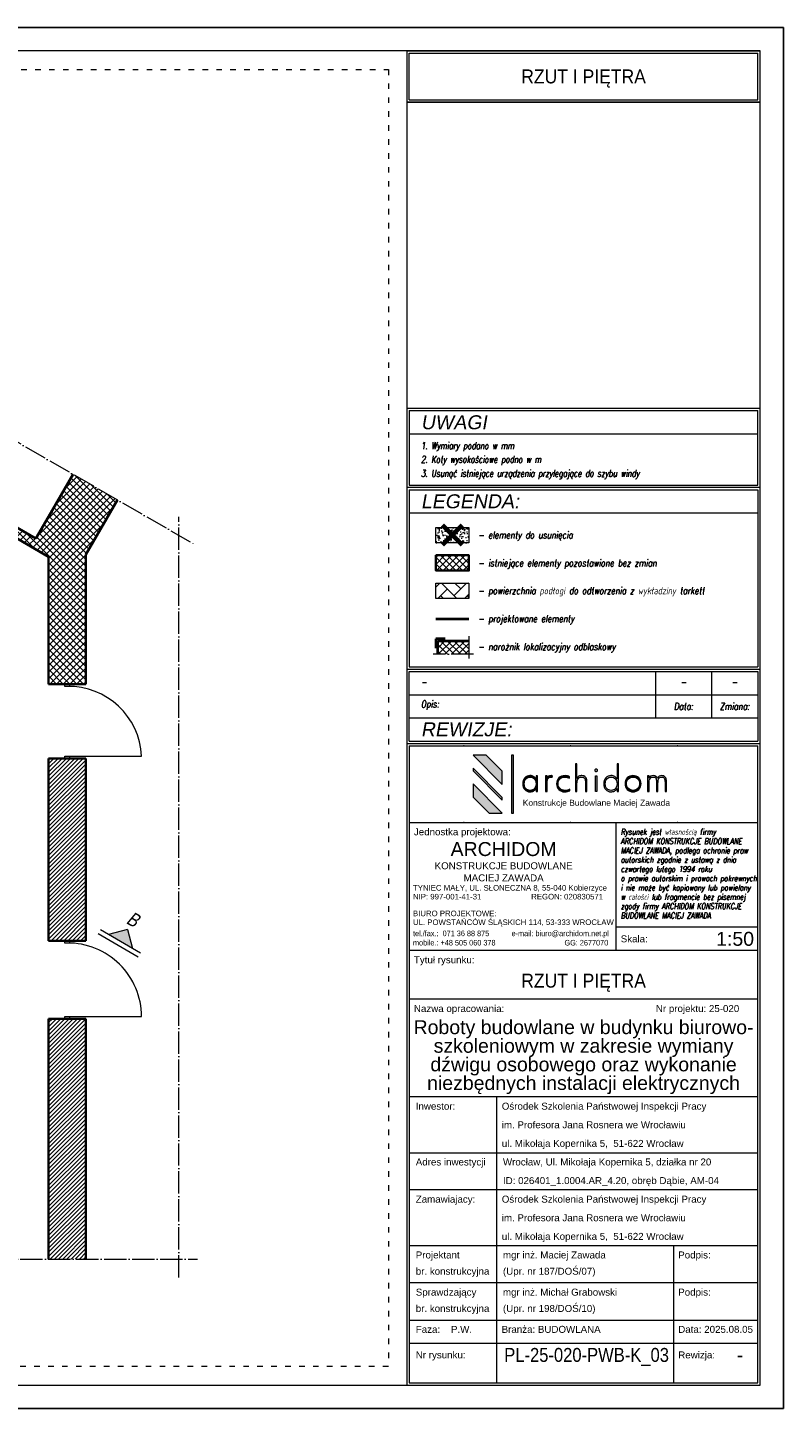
# Model space of a CAD drawing. Header units: millimetres. Extents: x 558 to 24471, y -5755 to 5551.
# Tile 30 of 30: x 23658 to 24471, y 4066 to 5551. Entities that reach past the tile are written whole.
import ezdxf
from ezdxf.enums import TextEntityAlignment as Align

# ---------------------------------------------------------------- set-up
doc = ezdxf.new("R2010")
doc.units = ezdxf.units.MM
doc.linetypes.add('ACAD_ISO03W100', pattern=[30, 12, -18])
doc.linetypes.add('ACAD_ISO04W100', pattern=[30, 24, -3, 0, -3])
for name, color, linetype, lineweight in [('K_Grube', 4, 'Continuous', 35), ('K_Grube_projektowane', 10, 'Continuous', 40), ('K_Kreskowanie', 8, 'Continuous', 5), ('K_Naroznik', 160, 'Continuous', 40), ('K_Opis_zmienny', 2, 'Continuous', 13), ('K_Osie', 1, 'ACAD_ISO04W100', 5), ('K_Ramka', 7, 'Continuous', 18), ('K_Stolarka', 3, 'Continuous', 15), ('K_Widokowe', 6, 'Continuous', 13), ('K_Wyburzenia', 8, 'Continuous', 5)]:
    doc.layers.add(name, color=color, linetype=linetype, lineweight=lineweight)
doc.styles.add('Logo1', font='arial.ttf', dxfattribs={"height": 13})
doc.styles.get("Standard").update_dxf_attribs({"font": 'arial.ttf'})
doc.styles.add('Tytuł 20', font='arial.ttf', dxfattribs={"width": 0.8, "oblique": 10, "height": 6})
doc.styles.add('Tytuł 50', font='arial.ttf', dxfattribs={"width": 0.8, "oblique": 10, "height": 15})
doc.styles.add('Zwykły 100', font='romans.shx', dxfattribs={"width": 0.8, "oblique": 10, "height": 15})
doc.styles.add('Zwykły 20', font='romans.shx', dxfattribs={"width": 0.8, "oblique": 10, "height": 3})

# ---------------------------------------------------------------- blocks, each defined once
blk = doc.blocks.new('Logo_archidom_2018_black')
at = {"lineweight": 0}
h = blk.add_hatch(color=256, dxfattribs=at)
h.dxf.hatch_style = 2
h.paths.add_polyline_path([(-181.7, 145), (-210, 145), (-147, 82), (-147, 110.3)])
h = blk.add_hatch(color=256, dxfattribs=at)
h.dxf.hatch_style = 2
h.paths.add_polyline_path([(-123, 145), (-127, 145), (-127, 20), (-123, 20)])
h = blk.add_hatch(color=256, dxfattribs=at)
h.dxf.hatch_style = 2
edge = h.paths.add_edge_path()
edge.add_spline(control_points=[(34.9, 66.8), (34.9, 66.8), (31.7, 66.8), (31.7, 66.8), (31.7, 66.8), (31.7, 87.6), (31.7, 87.6), (31.7, 91.2), (31, 93.8), (29.7, 95.5), (28.5, 97.1), (26.4, 97.9), (23.5, 97.9), (20.1, 97.9), (17.5, 96.7), (16, 94.3), (14.4, 91.9), (13.6, 88.1), (13.6, 82.9), (13.6, 82.9), (13.6, 66.8), (13.6, 66.8), (13.6, 66.8), (10.3, 66.8), (10.3, 66.8), (10.3, 66.8), (10.3, 126.5), (10.3, 126.5), (10.3, 126.5), (13.6, 126.5), (13.6, 126.5), (13.6, 126.5), (13.6, 94.6), (13.6, 94.6), (14.7, 97), (16, 98.7), (17.7, 99.6), (19.3, 100.5), (21.5, 101), (24.4, 101), (27.6, 101), (30.2, 99.9), (32.1, 97.8), (34, 95.6), (34.9, 92.7), (34.9, 88.9), (34.9, 88.9), (34.9, 66.8), (34.9, 66.8)], knot_values=[0, 0, 0, 0, 1, 1, 1, 2, 2, 2, 3, 3, 3, 4, 4, 4, 5, 5, 5, 6, 6, 6, 7, 7, 7, 8, 8, 8, 9, 9, 9, 10, 10, 10, 11, 11, 11, 12, 12, 12, 13, 13, 13, 14, 14, 14, 15, 15, 15, 16, 16, 16, 16], degree=3, periodic=0)
h = blk.add_hatch(color=256, dxfattribs=at)
h.dxf.hatch_style = 2
edge = h.paths.add_edge_path()
edge.add_spline(control_points=[(103, 66.8), (103, 66.8), (99.8, 66.8), (99.8, 66.8), (99.8, 66.8), (99.8, 73.2), (99.8, 73.2), (98.3, 70.7), (96.5, 68.9), (94.4, 67.8), (92.3, 66.7), (89.8, 66.1), (86.9, 66.1), (82.3, 66.1), (78.5, 67.7), (75.6, 70.8), (72.7, 73.9), (71.2, 78), (71.2, 83.2), (71.2, 88.5), (72.6, 92.8), (75.5, 96), (78.4, 99.3), (82.1, 101), (86.7, 101), (90.2, 101), (92.9, 100.4), (94.8, 99.3), (96.7, 98.2), (98.4, 96.4), (99.8, 93.9), (99.8, 93.9), (99.8, 126.5), (99.8, 126.5), (99.8, 126.5), (103, 126.5), (103, 126.5), (103, 126.5), (103, 66.8), (103, 66.8)], knot_values=[0, 0, 0, 0, 1, 1, 1, 2, 2, 2, 3, 3, 3, 4, 4, 4, 5, 5, 5, 6, 6, 6, 7, 7, 7, 8, 8, 8, 9, 9, 9, 10, 10, 10, 11, 11, 11, 12, 12, 12, 13, 13, 13, 13], degree=3, periodic=0)
edge = h.paths.add_edge_path()
edge.add_spline(control_points=[(99.8, 83.6), (99.8, 88), (98.6, 91.5), (96.3, 94.1), (93.9, 96.6), (90.8, 97.9), (86.9, 97.9), (83.2, 97.9), (80.2, 96.6), (77.9, 93.9), (75.6, 91.2), (74.5, 87.6), (74.5, 83.2), (74.5, 78.9), (75.6, 75.5), (78, 72.9), (80.3, 70.4), (83.4, 69.1), (87.3, 69.1), (91.1, 69.1), (94.2, 70.4), (96.4, 73.1), (98.7, 75.7), (99.8, 79.2), (99.8, 83.6)], knot_values=[0, 0, 0, 0, 1, 1, 1, 2, 2, 2, 3, 3, 3, 4, 4, 4, 5, 5, 5, 6, 6, 6, 7, 7, 7, 8, 8, 8, 8], degree=3, periodic=0)
h = blk.add_hatch(color=256, dxfattribs=at)
h.dxf.hatch_style = 2
h.paths.add_polyline_path([(-210, 116.8), (-210, 111.2), (-147, 48.2), (-147, 53.8)])
h = blk.add_hatch(color=256, dxfattribs=at)
h.dxf.hatch_style = 2
edge = h.paths.add_edge_path()
edge.add_spline(control_points=[(-71.2, 66.8), (-71.2, 66.8), (-74.4, 66.8), (-74.4, 66.8), (-74.4, 66.8), (-74.4, 73.2), (-74.4, 73.2), (-75.9, 70.7), (-77.7, 68.9), (-79.8, 67.8), (-81.9, 66.7), (-84.4, 66.1), (-87.3, 66.1), (-92, 66.1), (-95.7, 67.7), (-98.7, 70.8), (-101.6, 73.9), (-103, 78), (-103, 83.2), (-103, 88.5), (-101.6, 92.8), (-98.7, 96), (-95.8, 99.3), (-92.1, 101), (-87.5, 101), (-84.2, 101), (-81.6, 100.4), (-79.6, 99.3), (-77.6, 98.2), (-75.8, 96.4), (-74.4, 93.9), (-74.4, 93.9), (-74.4, 100.2), (-74.4, 100.2), (-74.4, 100.2), (-71.2, 100.2), (-71.2, 100.2), (-71.2, 100.2), (-71.2, 66.8), (-71.2, 66.8)], knot_values=[0, 0, 0, 0, 1, 1, 1, 2, 2, 2, 3, 3, 3, 4, 4, 4, 5, 5, 5, 6, 6, 6, 7, 7, 7, 8, 8, 8, 9, 9, 9, 10, 10, 10, 11, 11, 11, 12, 12, 12, 13, 13, 13, 13], degree=3, periodic=0)
edge = h.paths.add_edge_path()
edge.add_spline(control_points=[(-74.4, 83.6), (-74.4, 88), (-75.6, 91.5), (-77.9, 94.1), (-80.3, 96.6), (-83.4, 97.9), (-87.3, 97.9), (-91, 97.9), (-94, 96.6), (-96.3, 93.9), (-98.6, 91.2), (-99.8, 87.6), (-99.8, 83.2), (-99.8, 78.9), (-98.6, 75.5), (-96.3, 72.9), (-93.9, 70.4), (-90.8, 69.1), (-86.9, 69.1), (-83.1, 69.1), (-80.1, 70.4), (-77.8, 73.1), (-75.6, 75.7), (-74.4, 79.2), (-74.4, 83.6)], knot_values=[0, 0, 0, 0, 1, 1, 1, 2, 2, 2, 3, 3, 3, 4, 4, 4, 5, 5, 5, 6, 6, 6, 7, 7, 7, 8, 8, 8, 8], degree=3, periodic=0)
h = blk.add_hatch(color=256, dxfattribs=at)
h.dxf.hatch_style = 2
edge = h.paths.add_edge_path()
edge.add_spline(control_points=[(-39, 100.2), (-39, 100.2), (-40.1, 97.2), (-40.1, 97.2), (-40.5, 97.4), (-40.9, 97.6), (-41.4, 97.7), (-41.9, 97.9), (-42.4, 97.9), (-42.9, 97.9), (-45.6, 97.9), (-47.5, 96.6), (-48.8, 93.8), (-50.1, 91.1), (-50.7, 86.9), (-50.7, 81.3), (-50.7, 81.3), (-50.7, 66.8), (-50.7, 66.8), (-50.7, 66.8), (-53.9, 66.8), (-53.9, 66.8), (-53.9, 66.8), (-53.9, 100.2), (-53.9, 100.2), (-53.9, 100.2), (-50.7, 100.2), (-50.7, 100.2), (-50.7, 100.2), (-50.7, 94.9), (-50.7, 94.9), (-49.9, 97), (-48.9, 98.6), (-47.5, 99.5), (-46.2, 100.5), (-44.4, 101), (-42.2, 101), (-41.6, 101), (-41, 100.9), (-40.5, 100.8), (-39.9, 100.6), (-39.5, 100.5), (-39, 100.2)], knot_values=[0, 0, 0, 0, 1, 1, 1, 2, 2, 2, 3, 3, 3, 4, 4, 4, 5, 5, 5, 6, 6, 6, 7, 7, 7, 8, 8, 8, 9, 9, 9, 10, 10, 10, 11, 11, 11, 12, 12, 12, 13, 13, 13, 14, 14, 14, 14], degree=3, periodic=0)
h = blk.add_hatch(color=256, dxfattribs=at)
h.dxf.hatch_style = 2
edge = h.paths.add_edge_path()
edge.add_spline(control_points=[(-1.7, 68.5), (-3.3, 67.7), (-5.1, 67.1), (-7, 66.7), (-8.8, 66.3), (-10.9, 66.1), (-13, 66.1), (-18, 66.1), (-22.1, 67.7), (-25.3, 70.9), (-28.5, 74.1), (-30.1, 78.3), (-30.1, 83.3), (-30.1, 88.6), (-28.4, 92.8), (-25.1, 96.1), (-21.8, 99.3), (-17.4, 101), (-12.1, 101), (-10.3, 101), (-8.6, 100.8), (-7, 100.4), (-5.4, 99.9), (-3.8, 99.3), (-2.3, 98.5), (-2.3, 98.5), (-2.3, 95.2), (-2.3, 95.2), (-3.8, 96.1), (-5.4, 96.8), (-7.1, 97.2), (-8.7, 97.7), (-10.4, 97.9), (-12.1, 97.9), (-16.7, 97.9), (-20.3, 96.6), (-22.9, 93.9), (-25.5, 91.2), (-26.8, 87.6), (-26.8, 83), (-26.8, 79), (-25.5, 75.6), (-22.7, 73), (-20, 70.4), (-16.5, 69.1), (-12.1, 69.1), (-10.1, 69.1), (-8.3, 69.4), (-6.6, 69.8), (-4.8, 70.3), (-3.2, 71), (-1.7, 71.9), (-1.7, 71.9), (-1.7, 68.5), (-1.7, 68.5)], knot_values=[0, 0, 0, 0, 1, 1, 1, 2, 2, 2, 3, 3, 3, 4, 4, 4, 5, 5, 5, 6, 6, 6, 7, 7, 7, 8, 8, 8, 9, 9, 9, 10, 10, 10, 11, 11, 11, 12, 12, 12, 13, 13, 13, 14, 14, 14, 15, 15, 15, 16, 16, 16, 17, 17, 17, 18, 18, 18, 18], degree=3, periodic=0)
h = blk.add_hatch(color=256, dxfattribs=at)
h.dxf.hatch_style = 2
edge = h.paths.add_edge_path()
edge.add_spline(control_points=[(57.7, 112.4), (57.7, 111.6), (57.5, 110.9), (56.9, 110.3), (56.3, 109.8), (55.6, 109.5), (54.8, 109.5), (54, 109.5), (53.4, 109.8), (52.8, 110.3), (52.2, 110.9), (51.9, 111.6), (51.9, 112.4), (51.9, 113.2), (52.2, 113.9), (52.8, 114.4), (53.4, 115), (54, 115.3), (54.8, 115.3), (55.6, 115.3), (56.3, 115), (56.9, 114.4), (57.5, 113.9), (57.7, 113.2), (57.7, 112.4)], knot_values=[0, 0, 0, 0, 1, 1, 1, 2, 2, 2, 3, 3, 3, 4, 4, 4, 5, 5, 5, 6, 6, 6, 7, 7, 7, 8, 8, 8, 8], degree=3, periodic=0)
h.paths.add_polyline_path([(56.5, 66.8), (53.3, 66.8), (53.3, 100.2), (56.5, 100.2)])
h = blk.add_hatch(color=256, dxfattribs=at)
h.dxf.hatch_style = 2
edge = h.paths.add_edge_path()
edge.add_spline(control_points=[(151.6, 83.7), (151.6, 78.8), (149.9, 74.6), (146.5, 71.2), (143.1, 67.8), (139, 66.1), (134.2, 66.1), (129.4, 66.1), (125.4, 67.8), (122, 71.2), (118.6, 74.6), (117, 78.8), (117, 83.7), (117, 88.5), (118.6, 92.6), (122, 96), (125.3, 99.3), (129.4, 101), (134.2, 101), (139.1, 101), (143.2, 99.3), (146.6, 96), (149.9, 92.6), (151.6, 88.5), (151.6, 83.7)], knot_values=[0, 0, 0, 0, 1, 1, 1, 2, 2, 2, 3, 3, 3, 4, 4, 4, 5, 5, 5, 6, 6, 6, 7, 7, 7, 8, 8, 8, 8], degree=3, periodic=0)
edge = h.paths.add_edge_path()
edge.add_spline(control_points=[(148.3, 83.6), (148.3, 87.6), (147, 91), (144.3, 93.8), (141.6, 96.6), (138.3, 97.9), (134.3, 97.9), (130.4, 97.9), (127, 96.6), (124.3, 93.8), (121.6, 91.1), (120.2, 87.7), (120.2, 83.6), (120.2, 79.5), (121.6, 76.1), (124.3, 73.3), (127.1, 70.5), (130.4, 69.1), (134.3, 69.1), (138.2, 69.1), (141.5, 70.5), (144.3, 73.3), (147, 76.1), (148.3, 79.5), (148.3, 83.6)], knot_values=[0, 0, 0, 0, 1, 1, 1, 2, 2, 2, 3, 3, 3, 4, 4, 4, 5, 5, 5, 6, 6, 6, 7, 7, 7, 8, 8, 8, 8], degree=3, periodic=0)
h = blk.add_hatch(color=256, dxfattribs=at)
h.dxf.hatch_style = 2
edge = h.paths.add_edge_path()
edge.add_spline(control_points=[(206.4, 66.8), (206.4, 66.8), (203.1, 66.8), (203.1, 66.8), (203.1, 66.8), (203.1, 87.6), (203.1, 87.6), (203.1, 91.1), (202.6, 93.7), (201.4, 95.4), (200.3, 97.1), (198.5, 97.9), (196, 97.9), (193, 97.9), (190.9, 97), (189.7, 95.1), (188.5, 93.2), (187.9, 89.4), (187.9, 83.6), (187.9, 83.6), (187.9, 66.8), (187.9, 66.8), (187.9, 66.8), (184.7, 66.8), (184.7, 66.8), (184.7, 66.8), (184.7, 87.6), (184.7, 87.6), (184.7, 91.2), (184.1, 93.9), (183, 95.5), (182, 97.1), (180.1, 97.9), (177.6, 97.9), (174.4, 97.9), (172.2, 96.8), (170.8, 94.4), (169.4, 92.1), (168.8, 88.2), (168.8, 82.9), (168.8, 82.9), (168.8, 66.8), (168.8, 66.8), (168.8, 66.8), (165.5, 66.8), (165.5, 66.8), (165.5, 66.8), (165.5, 100.2), (165.5, 100.2), (165.5, 100.2), (168.8, 100.2), (168.8, 100.2), (168.8, 100.2), (168.8, 95.2), (168.8, 95.2), (169.5, 97.1), (170.7, 98.5), (172.2, 99.5), (173.8, 100.5), (175.8, 101), (178.2, 101), (180.2, 101), (182, 100.5), (183.6, 99.4), (185.2, 98.4), (186.3, 96.9), (187, 95), (187.8, 97), (189, 98.5), (190.5, 99.5), (192.1, 100.5), (194.1, 101), (196.6, 101), (199.5, 101), (201.9, 99.9), (203.7, 97.7), (205.5, 95.5), (206.4, 92.6), (206.4, 88.9), (206.4, 88.9), (206.4, 66.8), (206.4, 66.8)], knot_values=[0, 0, 0, 0, 1, 1, 1, 2, 2, 2, 3, 3, 3, 4, 4, 4, 5, 5, 5, 6, 6, 6, 7, 7, 7, 8, 8, 8, 9, 9, 9, 10, 10, 10, 11, 11, 11, 12, 12, 12, 13, 13, 13, 14, 14, 14, 15, 15, 15, 16, 16, 16, 17, 17, 17, 18, 18, 18, 19, 19, 19, 20, 20, 20, 21, 21, 21, 22, 22, 22, 23, 23, 23, 24, 24, 24, 25, 25, 25, 26, 26, 26, 27, 27, 27, 27], degree=3, periodic=0)
h = blk.add_hatch(color=256, dxfattribs=at)
h.dxf.hatch_style = 2
h.paths.add_polyline_path([(-210, 83), (-210, 54.7), (-175.3, 20), (-147, 20)])
for p, q in [((-181.7, 145), (-210, 145)), ((-147, 82), (-210, 145)), ((-147, 110.3), (-181.7, 145)), ((-210, 116.8), (-210, 111.2)), ((-147, 53.8), (-210, 116.8)), ((-147, 48.2), (-210, 111.2)), ((-147, 82), (-147, 110.3)), ((-210, 83), (-210, 54.7)), ((-147, 20), (-210, 83)), ((-175.3, 20), (-210, 54.7)), ((-147, 48.2), (-147, 53.8)), ((-175.3, 20), (-147, 20))]:
    blk.add_line(p, q, dxfattribs=at)
for points in [[(-123, 20), (-123, 145), (-127, 145), (-127, 20), (-123, 20)], [(56.5, 66.8), (53.3, 66.8), (53.3, 100.2), (56.5, 100.2), (56.5, 66.8)]]:
    blk.add_lwpolyline(points, dxfattribs=at)
for points, knots in [([(34.9, 66.8), (34.9, 66.8), (31.7, 66.8), (31.7, 66.8), (31.7, 66.8), (31.7, 87.6), (31.7, 87.6), (31.7, 91.2), (31, 93.8), (29.7, 95.5), (28.5, 97.1), (26.4, 97.9), (23.5, 97.9), (20.1, 97.9), (17.5, 96.7), (16, 94.3), (14.4, 91.9), (13.6, 88.1), (13.6, 82.9), (13.6, 82.9), (13.6, 66.8), (13.6, 66.8), (13.6, 66.8), (10.3, 66.8), (10.3, 66.8), (10.3, 66.8), (10.3, 126.5), (10.3, 126.5), (10.3, 126.5), (13.6, 126.5), (13.6, 126.5), (13.6, 126.5), (13.6, 94.6), (13.6, 94.6), (14.7, 97), (16, 98.7), (17.7, 99.6), (19.3, 100.5), (21.5, 101), (24.4, 101), (27.6, 101), (30.2, 99.9), (32.1, 97.8), (34, 95.6), (34.9, 92.7), (34.9, 88.9), (34.9, 88.9), (34.9, 66.8), (34.9, 66.8)], [0, 0, 0, 0, 1, 1, 1, 2, 2, 2, 3, 3, 3, 4, 4, 4, 5, 5, 5, 6, 6, 6, 7, 7, 7, 8, 8, 8, 9, 9, 9, 10, 10, 10, 11, 11, 11, 12, 12, 12, 13, 13, 13, 14, 14, 14, 15, 15, 15, 16, 16, 16, 16]), ([(103, 66.8), (103, 66.8), (99.8, 66.8), (99.8, 66.8), (99.8, 66.8), (99.8, 73.2), (99.8, 73.2), (98.3, 70.7), (96.5, 68.9), (94.4, 67.8), (92.3, 66.7), (89.8, 66.1), (86.9, 66.1), (82.3, 66.1), (78.5, 67.7), (75.6, 70.8), (72.7, 73.9), (71.2, 78), (71.2, 83.2), (71.2, 88.5), (72.6, 92.8), (75.5, 96), (78.4, 99.3), (82.1, 101), (86.7, 101), (90.2, 101), (92.9, 100.4), (94.8, 99.3), (96.7, 98.2), (98.4, 96.4), (99.8, 93.9), (99.8, 93.9), (99.8, 126.5), (99.8, 126.5), (99.8, 126.5), (103, 126.5), (103, 126.5), (103, 126.5), (103, 66.8), (103, 66.8)], [0, 0, 0, 0, 1, 1, 1, 2, 2, 2, 3, 3, 3, 4, 4, 4, 5, 5, 5, 6, 6, 6, 7, 7, 7, 8, 8, 8, 9, 9, 9, 10, 10, 10, 11, 11, 11, 12, 12, 12, 13, 13, 13, 13]), ([(-71.2, 66.8), (-71.2, 66.8), (-74.4, 66.8), (-74.4, 66.8), (-74.4, 66.8), (-74.4, 73.2), (-74.4, 73.2), (-75.9, 70.7), (-77.7, 68.9), (-79.8, 67.8), (-81.9, 66.7), (-84.4, 66.1), (-87.3, 66.1), (-92, 66.1), (-95.7, 67.7), (-98.7, 70.8), (-101.6, 73.9), (-103, 78), (-103, 83.2), (-103, 88.5), (-101.6, 92.8), (-98.7, 96), (-95.8, 99.3), (-92.1, 101), (-87.5, 101), (-84.2, 101), (-81.6, 100.4), (-79.6, 99.3), (-77.6, 98.2), (-75.8, 96.4), (-74.4, 93.9), (-74.4, 93.9), (-74.4, 100.2), (-74.4, 100.2), (-74.4, 100.2), (-71.2, 100.2), (-71.2, 100.2), (-71.2, 100.2), (-71.2, 66.8), (-71.2, 66.8)], [0, 0, 0, 0, 1, 1, 1, 2, 2, 2, 3, 3, 3, 4, 4, 4, 5, 5, 5, 6, 6, 6, 7, 7, 7, 8, 8, 8, 9, 9, 9, 10, 10, 10, 11, 11, 11, 12, 12, 12, 13, 13, 13, 13]), ([(-74.4, 83.6), (-74.4, 88), (-75.6, 91.5), (-77.9, 94.1), (-80.3, 96.6), (-83.4, 97.9), (-87.3, 97.9), (-91, 97.9), (-94, 96.6), (-96.3, 93.9), (-98.6, 91.2), (-99.8, 87.6), (-99.8, 83.2), (-99.8, 78.9), (-98.6, 75.5), (-96.3, 72.9), (-93.9, 70.4), (-90.8, 69.1), (-86.9, 69.1), (-83.1, 69.1), (-80.1, 70.4), (-77.8, 73.1), (-75.6, 75.7), (-74.4, 79.2), (-74.4, 83.6)], [0, 0, 0, 0, 1, 1, 1, 2, 2, 2, 3, 3, 3, 4, 4, 4, 5, 5, 5, 6, 6, 6, 7, 7, 7, 8, 8, 8, 8]), ([(-39, 100.2), (-39, 100.2), (-40.1, 97.2), (-40.1, 97.2), (-40.5, 97.4), (-40.9, 97.6), (-41.4, 97.7), (-41.9, 97.9), (-42.4, 97.9), (-42.9, 97.9), (-45.6, 97.9), (-47.5, 96.6), (-48.8, 93.8), (-50.1, 91.1), (-50.7, 86.9), (-50.7, 81.3), (-50.7, 81.3), (-50.7, 66.8), (-50.7, 66.8), (-50.7, 66.8), (-53.9, 66.8), (-53.9, 66.8), (-53.9, 66.8), (-53.9, 100.2), (-53.9, 100.2), (-53.9, 100.2), (-50.7, 100.2), (-50.7, 100.2), (-50.7, 100.2), (-50.7, 94.9), (-50.7, 94.9), (-49.9, 97), (-48.9, 98.6), (-47.5, 99.5), (-46.2, 100.5), (-44.4, 101), (-42.2, 101), (-41.6, 101), (-41, 100.9), (-40.5, 100.8), (-39.9, 100.6), (-39.5, 100.5), (-39, 100.2)], [0, 0, 0, 0, 1, 1, 1, 2, 2, 2, 3, 3, 3, 4, 4, 4, 5, 5, 5, 6, 6, 6, 7, 7, 7, 8, 8, 8, 9, 9, 9, 10, 10, 10, 11, 11, 11, 12, 12, 12, 13, 13, 13, 14, 14, 14, 14]), ([(-1.7, 68.5), (-3.3, 67.7), (-5.1, 67.1), (-7, 66.7), (-8.8, 66.3), (-10.9, 66.1), (-13, 66.1), (-18, 66.1), (-22.1, 67.7), (-25.3, 70.9), (-28.5, 74.1), (-30.1, 78.3), (-30.1, 83.3), (-30.1, 88.6), (-28.4, 92.8), (-25.1, 96.1), (-21.8, 99.3), (-17.4, 101), (-12.1, 101), (-10.3, 101), (-8.6, 100.8), (-7, 100.4), (-5.4, 99.9), (-3.8, 99.3), (-2.3, 98.5), (-2.3, 98.5), (-2.3, 95.2), (-2.3, 95.2), (-3.8, 96.1), (-5.4, 96.8), (-7.1, 97.2), (-8.7, 97.7), (-10.4, 97.9), (-12.1, 97.9), (-16.7, 97.9), (-20.3, 96.6), (-22.9, 93.9), (-25.5, 91.2), (-26.8, 87.6), (-26.8, 83), (-26.8, 79), (-25.5, 75.6), (-22.7, 73), (-20, 70.4), (-16.5, 69.1), (-12.1, 69.1), (-10.1, 69.1), (-8.3, 69.4), (-6.6, 69.8), (-4.8, 70.3), (-3.2, 71), (-1.7, 71.9), (-1.7, 71.9), (-1.7, 68.5), (-1.7, 68.5)], [0, 0, 0, 0, 1, 1, 1, 2, 2, 2, 3, 3, 3, 4, 4, 4, 5, 5, 5, 6, 6, 6, 7, 7, 7, 8, 8, 8, 9, 9, 9, 10, 10, 10, 11, 11, 11, 12, 12, 12, 13, 13, 13, 14, 14, 14, 15, 15, 15, 16, 16, 16, 17, 17, 17, 18, 18, 18, 18]), ([(57.7, 112.4), (57.7, 111.6), (57.5, 110.9), (56.9, 110.3), (56.3, 109.8), (55.6, 109.5), (54.8, 109.5), (54, 109.5), (53.4, 109.8), (52.8, 110.3), (52.2, 110.9), (51.9, 111.6), (51.9, 112.4), (51.9, 113.2), (52.2, 113.9), (52.8, 114.4), (53.4, 115), (54, 115.3), (54.8, 115.3), (55.6, 115.3), (56.3, 115), (56.9, 114.4), (57.5, 113.9), (57.7, 113.2), (57.7, 112.4)], [0, 0, 0, 0, 1, 1, 1, 2, 2, 2, 3, 3, 3, 4, 4, 4, 5, 5, 5, 6, 6, 6, 7, 7, 7, 8, 8, 8, 8]), ([(99.8, 83.6), (99.8, 88), (98.6, 91.5), (96.3, 94.1), (93.9, 96.6), (90.8, 97.9), (86.9, 97.9), (83.2, 97.9), (80.2, 96.6), (77.9, 93.9), (75.6, 91.2), (74.5, 87.6), (74.5, 83.2), (74.5, 78.9), (75.6, 75.5), (78, 72.9), (80.3, 70.4), (83.4, 69.1), (87.3, 69.1), (91.1, 69.1), (94.2, 70.4), (96.4, 73.1), (98.7, 75.7), (99.8, 79.2), (99.8, 83.6)], [0, 0, 0, 0, 1, 1, 1, 2, 2, 2, 3, 3, 3, 4, 4, 4, 5, 5, 5, 6, 6, 6, 7, 7, 7, 8, 8, 8, 8]), ([(151.6, 83.7), (151.6, 78.8), (149.9, 74.6), (146.5, 71.2), (143.1, 67.8), (139, 66.1), (134.2, 66.1), (129.4, 66.1), (125.4, 67.8), (122, 71.2), (118.6, 74.6), (117, 78.8), (117, 83.7), (117, 88.5), (118.6, 92.6), (122, 96), (125.3, 99.3), (129.4, 101), (134.2, 101), (139.1, 101), (143.2, 99.3), (146.6, 96), (149.9, 92.6), (151.6, 88.5), (151.6, 83.7)], [0, 0, 0, 0, 1, 1, 1, 2, 2, 2, 3, 3, 3, 4, 4, 4, 5, 5, 5, 6, 6, 6, 7, 7, 7, 8, 8, 8, 8]), ([(148.3, 83.6), (148.3, 87.6), (147, 91), (144.3, 93.8), (141.6, 96.6), (138.3, 97.9), (134.3, 97.9), (130.4, 97.9), (127, 96.6), (124.3, 93.8), (121.6, 91.1), (120.2, 87.7), (120.2, 83.6), (120.2, 79.5), (121.6, 76.1), (124.3, 73.3), (127.1, 70.5), (130.4, 69.1), (134.3, 69.1), (138.2, 69.1), (141.5, 70.5), (144.3, 73.3), (147, 76.1), (148.3, 79.5), (148.3, 83.6)], [0, 0, 0, 0, 1, 1, 1, 2, 2, 2, 3, 3, 3, 4, 4, 4, 5, 5, 5, 6, 6, 6, 7, 7, 7, 8, 8, 8, 8]), ([(206.4, 66.8), (206.4, 66.8), (203.1, 66.8), (203.1, 66.8), (203.1, 66.8), (203.1, 87.6), (203.1, 87.6), (203.1, 91.1), (202.6, 93.7), (201.4, 95.4), (200.3, 97.1), (198.5, 97.9), (196, 97.9), (193, 97.9), (190.9, 97), (189.7, 95.1), (188.5, 93.2), (187.9, 89.4), (187.9, 83.6), (187.9, 83.6), (187.9, 66.8), (187.9, 66.8), (187.9, 66.8), (184.7, 66.8), (184.7, 66.8), (184.7, 66.8), (184.7, 87.6), (184.7, 87.6), (184.7, 91.2), (184.1, 93.9), (183, 95.5), (182, 97.1), (180.1, 97.9), (177.6, 97.9), (174.4, 97.9), (172.2, 96.8), (170.8, 94.4), (169.4, 92.1), (168.8, 88.2), (168.8, 82.9), (168.8, 82.9), (168.8, 66.8), (168.8, 66.8), (168.8, 66.8), (165.5, 66.8), (165.5, 66.8), (165.5, 66.8), (165.5, 100.2), (165.5, 100.2), (165.5, 100.2), (168.8, 100.2), (168.8, 100.2), (168.8, 100.2), (168.8, 95.2), (168.8, 95.2), (169.5, 97.1), (170.7, 98.5), (172.2, 99.5), (173.8, 100.5), (175.8, 101), (178.2, 101), (180.2, 101), (182, 100.5), (183.6, 99.4), (185.2, 98.4), (186.3, 96.9), (187, 95), (187.8, 97), (189, 98.5), (190.5, 99.5), (192.1, 100.5), (194.1, 101), (196.6, 101), (199.5, 101), (201.9, 99.9), (203.7, 97.7), (205.5, 95.5), (206.4, 92.6), (206.4, 88.9), (206.4, 88.9), (206.4, 66.8), (206.4, 66.8)], [0, 0, 0, 0, 1, 1, 1, 2, 2, 2, 3, 3, 3, 4, 4, 4, 5, 5, 5, 6, 6, 6, 7, 7, 7, 8, 8, 8, 9, 9, 9, 10, 10, 10, 11, 11, 11, 12, 12, 12, 13, 13, 13, 14, 14, 14, 15, 15, 15, 16, 16, 16, 17, 17, 17, 18, 18, 18, 19, 19, 19, 20, 20, 20, 21, 21, 21, 22, 22, 22, 23, 23, 23, 24, 24, 24, 25, 25, 25, 26, 26, 26, 27, 27, 27, 27])]:
    blk.add_open_spline(points, degree=3, knots=knots, dxfattribs=at)
at = {"lineweight": 0, "ltscale": 5}
for p in [(-230, 165), (0, 165), (230, 165), (-230, 0), (0, 0), (230, 0)]:
    blk.add_point(p, dxfattribs=at)
at = {"lineweight": 0, "style": 'Logo1'}
blk.add_text('Konstrukcje Budowlane Maciej Zawada', height=13, dxfattribs=at).set_placement((-103, 42.5), align=Align.MIDDLE_LEFT)

msp = doc.modelspace()

# ---------------------------------------------------------------- hatches: boundary and pattern name
at = {"layer": 'K_Kreskowanie', "ltscale": 5}
h = msp.add_hatch(dxfattribs=at)
h.set_pattern_fill('ANSI37', color=256, scale=1.6)
h.set_pattern_definition([(45, (2962.861, -2454.189), (-3.5921024, 3.5921024), []), (135, (2962.861, -2454.189), (-3.5921024, -3.5921024), [])])
h.paths.add_polyline_path([(23720.614, 4984.231), (23754.626, 5043.141), (23706.994, 5070.641), (23666.994, 5001.359), (23491.624, 5102.609), (23486.624, 5093.949), (23680.614, 4981.949), (23680.614, 4844.949), (23720.614, 4844.949), (23720.614, 4984.231)], is_closed=False)
h.paths.add_polyline_path([(23216.338, 5188.8), (23250.979, 5168.8), (23277.479, 5214.699), (23417.342, 5133.949), (23422.342, 5142.609), (23282.479, 5223.359), (23322.479, 5292.641), (23287.838, 5312.641), (23216.338, 5188.8)], is_closed=False)
h = msp.add_hatch(dxfattribs=at)
h.set_pattern_fill('ANSI37', color=256, scale=1.6)
h.set_pattern_definition([(45, (12843.4987, -9541.7186), (-3.5921024, 3.5921024), []), (135, (12843.4987, -9541.7186), (-3.5921024, -3.5921024), [])])
h.paths.add_polyline_path([(24132.765, 4983.53), (24097.265, 4983.53), (24097.265, 4967.03), (24132.765, 4967.03)])
h = msp.add_hatch(dxfattribs=at)
h.set_pattern_fill('ANSI37', color=256, scale=1.6)
h.set_pattern_definition([(45, (12843.4987, -9633.7186), (-3.5921024, 3.5921024), []), (135, (12843.4987, -9633.7186), (-3.5921024, -3.5921024), [])])
h.paths.add_polyline_path([(24132.765, 4891.53), (24099.265, 4891.53), (24099.265, 4877.03), (24132.765, 4877.03)])
h = msp.add_hatch(dxfattribs=at)
h.set_pattern_fill('ANSI31', color=256)
h.paths.add_polyline_path([(23720.614, 4764.949), (23680.614, 4764.949), (23680.614, 4568.949), (23720.614, 4568.949), (23720.614, 4764.949)], is_closed=False)
h = msp.add_hatch(dxfattribs=at)
h.set_pattern_fill('ANSI31', color=256)
h.paths.add_polyline_path([(23680.614, 4484.949), (23680.614, 4226.627), (23720.614, 4226.627), (23720.614, 4484.949), (23680.614, 4484.949)], is_closed=False)
at = {"layer": 'K_Opis_zmienny'}
msp.add_hatch(color=256, dxfattribs=at).paths.add_polyline_path([(23765.511, 4581.093), (23771.002, 4560.603), (23745.021, 4575.603)])
at = {"layer": 'K_Widokowe', "transparency": 33554687}
h = msp.add_hatch(dxfattribs=at)
h.set_pattern_fill('AR-HBONE', color=10, scale=0.1)
h.set_pattern_definition([(45, (7047.138, 9207.577), (3e-15, 14.36841), [30.48, -10.16]), (135, (7054.322, 9214.762), (3e-15, 14.36841), [30.48, -10.16])])
h.paths.add_polyline_path([(24132.765, 4953.53), (24097.265, 4953.53), (24097.265, 4937.03), (24132.765, 4937.03)])
at = {"layer": 'K_Wyburzenia'}
h = msp.add_hatch(dxfattribs=at)
h.set_pattern_fill('AR-CONC', color=256, scale=0.05)
h.set_pattern_definition([(50, (20942.899, 7763.0955), (9.109233, -0.796954), [0.9525, -10.4775]), (355, (20942.899, 7763.0955), (-1.762171, 9.552842), [0.762, -8.38203]), (100.45144, (20943.658, 7763.029), (7.347062, 8.755888), [0.8095, -8.904512]), (46.1842, (20942.899, 7765.635), (13.553952, -2.102116), [1.42875, -15.71625]), (96.63556, (20944.029, 7765.46), (11.870207, 12.371306), [1.21425, -13.35678]), (351.18415, (20942.899, 7765.635), (11.870207, 12.371306), [1.143, -12.572987]), (21, (20944.169, 7765.0005), (7.58072, -5.11326), [0.9525, -10.4775]), (326, (20944.169, 7765.0005), (3.090101, 9.209398), [0.762, -8.382]), (71.45145, (20944.801, 7764.574), (10.670821, 4.096138), [0.8095, -8.904497]), (37.5, (20942.899, 7763.0955), (0.1544302, 4.227752), [0, -8.2804, 0, -8.509, 0, -8.41375]), (7.5, (20942.899, 7763.0955), (3.340983, 5.0090287), [0, -4.8514, 0, -8.0899, 0, -3.20675]), (327.5, (20940.067, 7763.0955), (6.7795298, -0.2864372), [0, -3.175, 0, -9.906, 0, -13.1445]), (317.5, (20938.797, 7763.0955), (7.406459, 1.2713246), [0, -4.1275, 0, -6.5786, 0, -9.3345])])
h.paths.add_polyline_path([(24132.765, 5013.53), (24097.265, 5013.53), (24097.265, 4997.03), (24132.765, 4997.03)])

# ---------------------------------------------------------------- linework, layer by layer
at = {"layer": 'Defpoints'}
msp.add_lwpolyline([(22371.174, 4065.976), (24471.174, 4065.976), (24471.174, 5550.976), (22371.174, 5550.976)], close=True, dxfattribs=at)
at = {"layer": 'K_Grube', "ltscale": 5}
for p, q in [((23680.614, 4981.949), (23486.624, 5093.949)), ((23666.994, 5001.359), (23491.624, 5102.609)), ((23706.994, 5070.641), (23680.614, 5024.949)), ((23754.626, 5043.141), (23720.614, 4984.231)), ((23680.614, 5024.949), (23666.994, 5001.359)), ((23680.614, 4844.949), (23680.614, 4981.949)), ((23720.614, 4844.949), (23720.614, 4984.231)), ((23680.614, 4844.949), (23720.614, 4844.949)), ((23680.614, 4568.949), (23680.614, 4764.949)), ((23680.614, 4764.949), (23720.614, 4764.949)), ((23720.614, 4568.949), (23720.614, 4764.949)), ((23680.614, 4568.949), (23720.614, 4568.949)), ((23680.614, 4226.627), (23680.614, 4484.949)), ((23680.614, 4484.949), (23720.614, 4484.949)), ((23720.614, 4226.627), (23720.614, 4484.949))]:
    msp.add_line(p, q, dxfattribs=at)
at = {"layer": 'K_Grube'}
msp.add_lwpolyline([(24097.265, 4983.53), (24132.765, 4983.53), (24132.765, 4967.03), (24097.265, 4967.03)], close=True, dxfattribs=at)
at = {"layer": 'K_Grube_projektowane'}
for p, q in [((24097.265, 4915.28), (24132.765, 4915.28)), ((24099.265, 4891.53), (24132.765, 4891.53)), ((24099.265, 4877.03), (24099.265, 4891.53))]:
    msp.add_line(p, q, dxfattribs=at)
at = {"layer": 'K_Naroznik'}
for p, q in [((24107.265, 4893.53), (24097.265, 4893.53)), ((24097.265, 4893.53), (24097.265, 4883.53))]:
    msp.add_line(p, q, dxfattribs=at)
at = {"layer": 'K_Opis_zmienny'}
for p, q in [((23777.162, 4551.273), (23733.861, 4576.273)), ((23779.662, 4555.603), (23736.361, 4580.603)), ((23765.511, 4581.093), (23745.021, 4575.603)), ((23765.511, 4581.093), (23771.002, 4560.603))]:
    msp.add_line(p, q, dxfattribs=at)
at = {"layer": 'K_Opis_zmienny', "linetype": 'ACAD_ISO03W100', "ltscale": 0.5}
msp.add_lwpolyline([(22496.174, 5505.976), (24046.174, 5505.976), (24046.174, 4110.976), (22496.174, 4110.976), (22496.174, 5505.976)], dxfattribs=at)
at = {"layer": 'K_Osie'}
for p, q in [((23134.552, 5401.141), (23838.119, 4994.937)), ((23820.798, 4206.627), (23820.798, 5024.937)), ((24132.765, 4896.53), (24132.765, 4872.03)), ((24137.765, 4877.03), (24094.265, 4877.03)), ((23258.87, 4226.627), (23840.798, 4226.627))]:
    msp.add_line(p, q, dxfattribs=at)
at = {"layer": 'K_Ramka'}
for p, q in [((24066.174, 5525.976), (24066.174, 4090.976)), ((24066.174, 5525.976), (24446.174, 5525.976)), ((24066.174, 5525.976), (24066.174, 4090.976)), ((24068.674, 5523.476), (24443.674, 5523.476)), ((24068.674, 5473.476), (24068.674, 5523.476)), ((24443.674, 5473.476), (24443.674, 5523.476)), ((24066.174, 5470.976), (24446.174, 5470.976)), ((24446.174, 5470.976), (24066.174, 5470.976)), ((24068.674, 5473.476), (24443.674, 5473.476)), ((24066.174, 5141.53), (24446.174, 5141.53)), ((24066.174, 5141.53), (24446.174, 5141.53)), ((24068.674, 5139.03), (24068.674, 5059.03)), ((24068.674, 5139.03), (24443.674, 5139.03)), ((24443.674, 5059.03), (24443.674, 5139.03)), ((24068.674, 5114.03), (24443.674, 5114.03)), ((24446.174, 5056.53), (24066.174, 5056.53)), ((24068.674, 5059.03), (24443.674, 5059.03)), ((24068.674, 5054.03), (24068.674, 4863.53)), ((24068.674, 5054.03), (24443.674, 5054.03)), ((24443.674, 5054.03), (24443.674, 4863.53)), ((24068.674, 5029.03), (24443.674, 5029.03)), ((24066.174, 4861.03), (24446.174, 4861.03)), ((24066.174, 4861.03), (24446.174, 4861.03)), ((24068.674, 4863.53), (24443.674, 4863.53)), ((24068.674, 4858.53), (24443.674, 4858.53)), ((24068.674, 4783.53), (24068.674, 4858.53)), ((24333.674, 4858.53), (24333.674, 4808.53)), ((24393.674, 4858.53), (24393.674, 4808.53)), ((24443.674, 4858.53), (24443.674, 4783.53)), ((24068.674, 4833.53), (24443.674, 4833.53)), ((24068.674, 4808.53), (24443.674, 4808.53)), ((24068.674, 4783.53), (24443.674, 4783.53)), ((24068.674, 4783.53), (24443.674, 4783.53)), ((24066.174, 4781.03), (24446.174, 4781.03)), ((24066.174, 4781.03), (24446.174, 4781.03)), ((24068.674, 4778.53), (24443.674, 4778.53)), ((24068.674, 4778.53), (24068.674, 4744.754)), ((24443.674, 4386.219), (24443.674, 4778.53)), ((24068.674, 4696.03), (24443.674, 4696.03)), ((24291.174, 4558.476), (24291.174, 4696.03)), ((24443.674, 4583.476), (24291.174, 4583.476)), ((24291.174, 4558.476), (24068.674, 4558.476)), ((24443.674, 4558.476), (24291.174, 4558.476)), ((24443.674, 4505.976), (24068.674, 4505.976)), ((24443.674, 4400.976), (24068.674, 4400.976)), ((24162.619, 4400.976), (24162.619, 4093.476)), ((24162.619, 4400.976), (24162.619, 4093.476)), ((24069.324, 4340.976), (24443.674, 4340.976)), ((24443.674, 4300.976), (24068.674, 4300.976)), ((24443.674, 4240.976), (24068.674, 4240.976)), ((24353.058, 4240.976), (24353.058, 4135.976)), ((24353.058, 4240.976), (24353.058, 4135.976)), ((24443.674, 4200.976), (24068.674, 4200.976)), ((24443.674, 4200.976), (24068.674, 4200.976)), ((24068.674, 4160.976), (24443.674, 4160.976)), ((24068.674, 4160.976), (24443.674, 4160.976)), ((24068.674, 4160.976), (24443.674, 4160.976)), ((24068.674, 4160.976), (24443.674, 4160.976)), ((24068.674, 4135.976), (24443.674, 4135.976)), ((24068.674, 4135.976), (24443.674, 4135.976)), ((24353.058, 4135.976), (24353.058, 4093.476))]:
    msp.add_line(p, q, dxfattribs=at)
msp.add_lwpolyline([(22396.174, 4090.976), (24446.174, 4090.976), (24446.174, 5525.976), (22396.174, 5525.976)], close=True, dxfattribs=at)
msp.add_lwpolyline([(24068.674, 4744.754), (24068.674, 4093.476), (24443.674, 4093.476), (24443.674, 4386.219)], dxfattribs=at)
msp.add_lwpolyline([(24068.674, 4744.754), (24068.674, 4093.476), (24443.674, 4093.476), (24443.674, 4386.219)], dxfattribs=at)
at = {"layer": 'K_Stolarka'}
for p, q in [((23700.614, 4767.449), (23780.614, 4767.449)), ((23700.614, 4487.449), (23780.614, 4487.449))]:
    msp.add_line(p, q, dxfattribs=at)
for points in [[(23698.114, 4844.949), (23703.114, 4844.949), (23703.114, 4842.449), (23698.114, 4842.449)], [(23698.114, 4767.449), (23703.114, 4767.449), (23703.114, 4764.949), (23698.114, 4764.949)], [(23698.114, 4568.949), (23703.114, 4568.949), (23703.114, 4566.449), (23698.114, 4566.449)], [(23698.114, 4487.449), (23703.114, 4487.449), (23703.114, 4484.949), (23698.114, 4484.949)]]:
    msp.add_lwpolyline(points, close=True, dxfattribs=at)
for centre, radius, start, end in [((23702.244, 4764.021), 78.445, 2.504771, 91.190449), ((23701.462, 4487.301), 79.153, 0.107145, 90.613547)]:
    msp.add_arc(centre, radius, start, end, dxfattribs=at)
at = {"layer": 'K_Widokowe', "color": 10, "transparency": 33554687}
msp.add_lwpolyline([(24097.265, 4953.53), (24132.765, 4953.53), (24132.765, 4937.03), (24097.265, 4937.03)], close=True, dxfattribs=at)
at = {"layer": 'K_Wyburzenia'}
msp.add_lwpolyline([(24097.265, 5013.53), (24132.765, 5013.53), (24132.765, 4997.03), (24097.265, 4997.03)], close=True, dxfattribs=at)
at = {"layer": 'K_Wyburzenia', "color": 9, "const_width": 5}
for points in [[(24104.409, 5015.886), (24125.622, 4994.673)], [(24125.622, 5015.886), (24104.409, 4994.673)]]:
    msp.add_lwpolyline(points, dxfattribs=at)

# ---------------------------------------------------------------- block references
at = {"layer": 'K_Ramka', "xscale": 0.5, "yscale": 0.5, "zscale": 0.5}
msp.add_blockref('Logo_archidom_2018_black', (24242.273, 4696.03), dxfattribs=at)

# ---------------------------------------------------------------- texts
at = {"layer": 'K_Opis_zmienny', "style": 'Tytuł 50', "oblique": 10, "width": 0.8}
msp.add_text('B', height=15, rotation=330, dxfattribs=at).set_placement((23771.761, 4591.919), align=Align.MIDDLE_CENTER)
at = {"layer": 'K_Ramka', "width": 0.9}
for p in [(24256.174, 5498.476), (24256.174, 4525.976)]:
    msp.add_text('RZUT I PIĘTRA', height=15, dxfattribs=at).set_placement(p, align=Align.MIDDLE_CENTER)
at = {"layer": 'K_Ramka', "style": 'Tytuł 20', "oblique": 10}
for s, p in [('UWAGI', (24081.174, 5126.53)), ('LEGENDA:', (24081.174, 5041.53)), ('REWIZJE:', (24081.174, 4796.285))]:
    msp.add_text(s, height=15, dxfattribs=at).set_placement(p, align=Align.MIDDLE_LEFT)
at = {"layer": 'K_Ramka', "oblique": 10}
for s, height, style, width, p in [('1. Wymiary podano w mm', 7.5, 'Zwykły 20', 0.75, (24081.174, 5101.53)), ('2. Koty wysokościowe podno w m', 7.5, 'Zwykły 20', 0.75, (24081.174, 5086.53)), ('3. Usunąć istniejące urządzenia przylegające do szybu windy', 7.5, 'Zwykły 20', 0.75, (24081.174, 5071.53)), ('- elementy do usunięcia', 7.5, 'Zwykły 100', 0.8, (24142.765, 5005.28)), ('- istniejące elementy pozostawione bez zmian', 7.5, 'Zwykły 100', 0.8, (24142.765, 4975.28)), ('- powierzchnia podłogi do odtworzenia z wykładziny tarkett', 7.5, 'Zwykły 100', 0.8, (24142.765, 4945.28)), ('- projektowane elementy', 7.5, 'Zwykły 100', 0.8, (24142.765, 4915.28)), ('- narożnik lokalizacyjny odblaskowy', 7.5, 'Zwykły 100', 0.8, (24142.765, 4885.28)), ('-', 7.5, 'Zwykły 20', 0.8, (24081.174, 4847.101)), ('Opis:', 7.5, 'Zwykły 20', 0.8, (24081.174, 4823.53)), ('ARCHIDOM KONSTRUKCJE BUDOWLANE', 6.25, 'Zwykły 20', 0.7, (24296.174, 4676.03)), ('Rysunek jest własnością firmy', 6.25, 'Zwykły 20', 0.7, (24296.174, 4686.03)), ('MACIEJ ZAWADA, podlega ochronie praw', 6.25, 'Zwykły 20', 0.7, (24296.174, 4666.03)), ('czwartego lutego 1994 roku', 6.25, 'Zwykły 20', 0.7, (24296.174, 4646.03)), ('autorskich zgodnie z ustawą z dnia', 6.25, 'Zwykły 20', 0.7, (24296.174, 4656.03)), ('o prawie autorskim i prawach pokrewnych', 6.25, 'Zwykły 20', 0.7, (24296.174, 4636.03)), ('w całości lub fragmencie bez pisemnej', 6.25, 'Zwykły 20', 0.7, (24296.174, 4616.03)), ('i nie może być kopiowany lub powielany', 6.25, 'Zwykły 20', 0.7, (24296.174, 4626.03)), ('zgody firmy ARCHIDOM KONSTRUKCJE', 6.25, 'Zwykły 20', 0.7, (24296.174, 4606.03)), ('BUDOWLANE MACIEJ ZAWADA', 6.25, 'Zwykły 20', 0.7, (24296.174, 4596.03))]:
    msp.add_text(s, height=height, dxfattribs=dict(at, style=style, width=width)).set_placement(p, align=Align.MIDDLE_LEFT)
at = {"layer": 'K_Ramka', "style": 'Zwykły 20', "oblique": 10, "width": 0.8}
for s, p in [('-', (24363.674, 4847.101)), ('-', (24418.674, 4847.101)), ('Data:', (24363.674, 4821.03)), ('Zmiana:', (24418.674, 4821.03))]:
    msp.add_text(s, height=7.5, dxfattribs=at).set_placement(p, align=Align.MIDDLE_CENTER)
at = {"layer": 'K_Ramka'}
for s, p in [('Jednostka projektowa:', (24073.674, 4686.03)), ('Skala:', (24296.174, 4570.976)), ('Tytuł rysunku:', (24073.674, 4548.476)), ('Nazwa opracowania:', (24073.674, 4495.976)), ('Ośrodek Szkolenia Państwowej Inspekcji Pracy', (24168.206, 4390.976)), ('Inwestor:', (24075.687, 4390.976)), ('im. Profesora Jana Rosnera we Wrocławiu', (24168.206, 4370.976)), ('ul. Mikołaja Kopernika 5,  51-622 Wrocław', (24168.206, 4350.976)), ('Wrocław, Ul. Mikołaja Kopernika 5, działka nr 20', (24169.463, 4330.976)), ('Adres inwestycji', (24075.687, 4330.976)), ('ID: 026401_1.0004.AR_4.20, obręb Dąbie, AM-04', (24169.463, 4310.976)), ('Zamawiajacy:', (24075.687, 4290.976)), ('Ośrodek Szkolenia Państwowej Inspekcji Pracy', (24168.206, 4290.976)), ('im. Profesora Jana Rosnera we Wrocławiu', (24168.206, 4270.976)), ('ul. Mikołaja Kopernika 5,  51-622 Wrocław', (24168.206, 4250.976)), ('Projektant', (24075.687, 4230.976)), ('Projektant', (24075.687, 4230.976)), ('mgr inż. Maciej Zawada', (24169.463, 4230.976)), ('mgr inż. Maciej Zawada', (24169.463, 4230.976)), ('Podpis:', (24358.058, 4230.976)), ('Podpis:', (24358.058, 4230.976)), ('br. konstrukcyjna', (24075.687, 4213.476)), ('br. konstrukcyjna', (24075.687, 4213.476)), ('(Upr. nr 187/DOŚ/07)', (24169.463, 4213.476)), ('(Upr. nr 187/DOŚ/07)', (24169.463, 4213.476)), ('Sprawdzający', (24075.687, 4190.976)), ('Sprawdzający', (24075.687, 4190.976)), ('mgr inż. Michał Grabowski', (24169.463, 4190.976)), ('mgr inż. Michał Grabowski', (24169.463, 4190.976)), ('Podpis:', (24358.058, 4190.976)), ('Podpis:', (24358.058, 4190.976)), ('br. konstrukcyjna', (24075.687, 4173.476)), ('br. konstrukcyjna', (24075.687, 4173.476)), ('(Upr. nr 198/DOŚ/10)', (24169.463, 4173.476)), ('(Upr. nr 198/DOŚ/10)', (24169.463, 4173.476)), ('Faza:    P.W.', (24075.687, 4150.976)), ('Faza:    P.W.', (24075.687, 4150.976)), ('Branża: BUDOWLANA', (24168.054, 4150.976)), ('Branża: BUDOWLANA', (24168.054, 4150.976)), ('Data: 2025.08.05', (24358.058, 4150.976)), ('Nr rysunku:', (24075.687, 4123.476)), ('Rewizja:', (24358.058, 4123.476))]:
    msp.add_text(s, height=7.5, dxfattribs=at).set_placement(p, align=Align.MIDDLE_LEFT)
for s, height, p in [('ARCHIDOM', 15, (24170.174, 4667.53)), ('KONSTRUKCJE BUDOWLANE', 7.5, (24170.174, 4649.53)), ('MACIEJ ZAWADA', 7.5, (24170.174, 4636.53)), ('Roboty budowlane w budynku biurowo-', 15, (24256.174, 4475.976)), ('szkoleniowym w zakresie wymiany', 15, (24256.174, 4455.976)), ('dźwigu osobowego oraz wykonanie', 15, (24256.174, 4435.976)), ('niezbędnych instalacji elektrycznych', 15, (24256.174, 4415.976))]:
    msp.add_text(s, height=height, dxfattribs=at).set_placement(p, align=Align.MIDDLE_CENTER)
for s, p in [('TYNIEC MAŁY, UL. SŁONECZNA 8, 55-040 Kobierzyce', (24072.674, 4621.03)), ('NIP: 997-001-41-31                       REGON: 020830571', (24072.674, 4611.53)), ('UL. POWSTAŃCÓW ŚLĄSKICH 114, 53-333 WROCŁAW ', (24072.674, 4584.03)), ('BIURO PROJEKTOWE:', (24072.674, 4593.53))]:
    msp.add_text(s, height=6, dxfattribs=at).set_placement(p, align=Align.BOTTOM_LEFT)
at = {"layer": 'K_Ramka', "width": 0.9}
for s, p in [('tel./fax.:  071 36 88 875           e-mail: biuro@archidom.net.pl', (24072.674, 4572.03)), ('mobile.: +48 505 060 378                                  GG: 2677070', (24072.674, 4562.03))]:
    msp.add_text(s, height=6, dxfattribs=at).set_placement(p, align=Align.BOTTOM_LEFT)
at = {"layer": 'K_Ramka'}
for s, height, p in [('1:50', 15, (24439.604, 4570.976)), ('Nr projektu: 25-020', 7.5, (24423.674, 4495.976)), ('-', 15, (24428.058, 4123.476))]:
    msp.add_text(s, height=height, dxfattribs=at).set_placement(p, align=Align.MIDDLE_RIGHT)
at = {"layer": 'K_Ramka', "width": 0.85}
msp.add_text('PL-25-020-PWB-K_03', height=15, dxfattribs=at).set_placement((24348.058, 4123.476), align=Align.MIDDLE_RIGHT)

doc.saveas('drawing.dxf')
